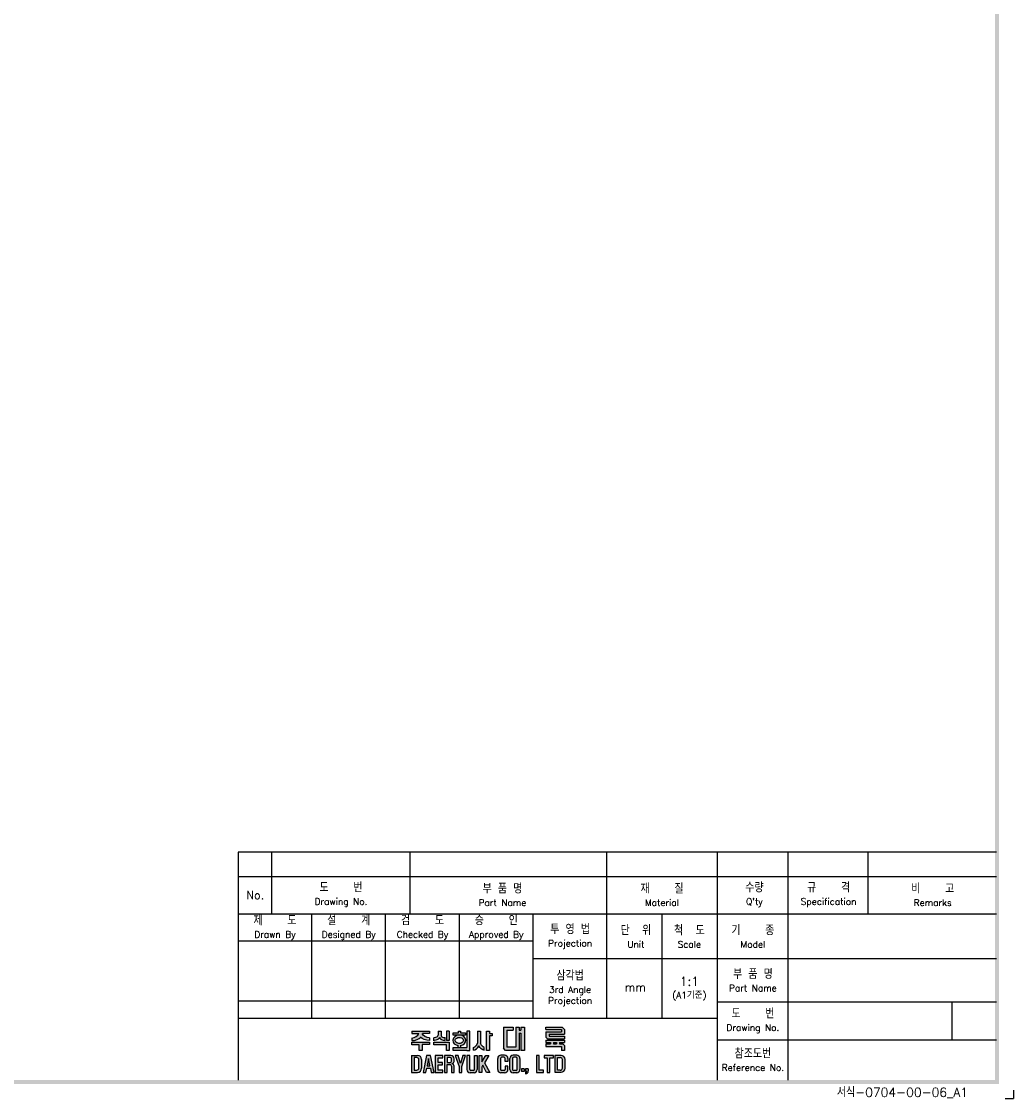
# Model space of a CAD drawing. Extents: x -26 to 1050, y -162 to 594.
# Tile 4 of 5: x 735 to 1050, y -162 to 180. Entities that reach past the tile are written whole.
import ezdxf

# ---------------------------------------------------------------- set-up
doc = ezdxf.new("R2010")
doc.units = 0
doc.header["$MEASUREMENT"] = 0
for name, color, linetype in [('di', 3, 'CONTINUOUS'), ('dimtaxt', 3, 'CONTINUOUS'), ('dwg', 7, 'CONTINUOUS')]:
    doc.layers.add(name, color=color, linetype=linetype)
doc.styles.get("Standard").update_dxf_attribs({"font": 'romans.shx', "height": 2, "bigfont": 'hgs.shx'})

# ---------------------------------------------------------------- blocks, each defined once
blk = doc.blocks.new('도면서식 A1')
at = {"layer": 'di', "insert": (780.92, -2.61), "char_height": 2.2, "width": 38.8706, "attachment_point": 4}
blk.add_mtext('서식-0704-00-06_A1', dxfattribs=at)
blk = doc.blocks.new('대륙')
at = {"layer": 'dimtaxt'}
h = blk.add_hatch(color=256, dxfattribs=at)
edge = h.paths.add_edge_path()
edge.add_line((51.99, 12.18), (47.65, 12.18))
edge.add_line((47.65, 12.18), (47.65, 11.59))
edge.add_line((47.65, 11.59), (49.36, 11.59))
edge.add_ellipse((47.48, 11.55), major_axis=(1.89, 0.39), ratio=0.576936, start_angle=268.0794, end_angle=342.4305, ccw=False)
edge.add_line((47.64, 10.44), (47.64, 9.87))
edge.add_ellipse((47.59, 11.36), major_axis=(2.46, 0), ratio=0.608939, start_angle=-88.7913, end_angle=-24.3158)
edge.add_ellipse((52.06, 11.36), major_axis=(-2.46, 0), ratio=0.608939, start_angle=384.3158, end_angle=448.3061)
edge.add_line((51.99, 9.87), (51.99, 10.51))
edge.add_ellipse((52.11, 11.62), major_axis=(-1.91, 0.31), ratio=0.577613, start_angle=17.5125, end_angle=91.8636, ccw=False)
edge.add_line((50.24, 11.59), (51.99, 11.59))
edge.add_line((51.99, 11.59), (51.99, 12.18))
h.paths.add_polyline_path([(52, 9.48), (47.64, 9.48), (47.64, 8.87), (49.46, 8.87), (49.46, 7.49), (50.19, 7.49), (50.19, 8.88), (52, 8.88)])
edge = h.paths.add_edge_path()
edge.add_arc((55.25, 11.18), 0.45, 180, 220.7047, ccw=False)
edge.add_line((54.8, 11.18), (54.8, 12.18))
edge.add_line((54.8, 12.18), (54.06, 12.18))
edge.add_line((54.06, 12.18), (54.06, 11.18))
edge.add_arc((53.61, 11.18), 0.45, 319.2953, 360, ccw=False)
edge.add_spline(control_points=[(53.95, 10.89), (53.94, 10.88), (53.93, 10.87), (53.83, 10.76), (53.7, 10.68), (53.03, 10.51)], knot_values=[3.761053, 3.761053, 3.761053, 3.761053, 3.807132, 3.807132, 4.298097, 4.298097, 4.298097, 4.298097], degree=3, periodic=0)
edge.add_line((53.03, 10.51), (53.03, 9.85))
edge.add_spline(control_points=[(53.03, 9.85), (53.05, 9.85), (53.06, 9.85), (53.74, 9.96), (53.94, 10.08), (54.15, 10.22), (54.2, 10.3), (54.43, 10.6)], knot_values=[3.495949, 3.495949, 3.495949, 3.495949, 3.524444, 3.524444, 4.06832, 4.06832, 4.379503, 4.379503, 4.379503, 4.379503], degree=3, periodic=0)
edge.add_spline(control_points=[(54.43, 10.6), (54.65, 10.3), (54.71, 10.22), (54.92, 10.08), (55.12, 9.96), (55.75, 9.88), (55.78, 9.87), (55.8, 9.86)], knot_values=[3.495949, 3.495949, 3.495949, 3.495949, 3.807132, 3.807132, 4.351008, 4.351008, 4.402945, 4.402945, 4.402945, 4.402945], degree=3, periodic=0)
edge.add_line((55.8, 9.86), (55.8, 10.59))
edge.add_spline(control_points=[(55.8, 10.59), (55.78, 10.59), (55.76, 10.6), (55.19, 10.66), (55.03, 10.75), (54.92, 10.87), (54.91, 10.88), (54.91, 10.89)], knot_values=[3.761053, 3.761053, 3.761053, 3.761053, 3.81299, 3.81299, 4.356866, 4.356866, 4.402945, 4.402945, 4.402945, 4.402945], degree=3, periodic=0)
h.paths.add_polyline_path([(56.82, 9.48), (53.03, 9.48), (53.03, 8.87), (56.1, 8.87), (56.1, 7.49), (56.82, 7.49)])
h.paths.add_polyline_path([(56.82, 12.19), (56.1, 12.19), (56.1, 9.87), (56.82, 9.87)])
h.paths.add_polyline_path([(60.76, 11.76), (59.58, 11.76), (59.58, 12.19), (59.05, 12.19), (59.05, 11.76), (57.74, 11.76), (57.74, 11.21), (60.76, 11.21)])
edge = h.paths.add_edge_path()
edge.add_ellipse((59.26, 9.92), major_axis=(-1.56, 0), ratio=0.830145, start_angle=101.7462, end_angle=265.4383)
edge.add_line((59.38, 11.21), (59.13, 11.21))
edge.add_ellipse((59.26, 9.92), major_axis=(1.56, 0), ratio=0.830145, start_angle=94.5617, end_angle=259.6787)
edge.add_line((58.98, 8.65), (58.98, 8.2))
edge.add_line((58.98, 8.2), (59.58, 8.2))
edge.add_line((59.58, 8.2), (59.58, 8.65))
edge = h.paths.add_edge_path(flags=16)
edge.add_spline(control_points=[(60.26, 9.92), (60.26, 10.03), (60.22, 10.15), (60.06, 10.37), (59.93, 10.48), (59.59, 10.63), (59.39, 10.66), (58.99, 10.64), (58.8, 10.59), (58.5, 10.41), (58.39, 10.3), (58.27, 10.07), (58.25, 9.96), (58.28, 9.73), (58.34, 9.62), (58.54, 9.4), (58.69, 9.3), (59.06, 9.19), (59.26, 9.17), (59.65, 9.23), (59.83, 9.31), (60.09, 9.5), (60.18, 9.62), (60.25, 9.8), (60.26, 9.86), (60.26, 9.92)], knot_values=[0, 0, 0, 0, 0.543876, 0.543876, 1.087752, 1.087752, 1.631628, 1.631628, 2.175504, 2.175504, 2.71938, 2.71938, 3.263256, 3.263256, 3.807132, 3.807132, 4.351008, 4.351008, 4.894884, 4.894884, 5.43876, 5.43876, 5.982636, 5.982636, 6.283185, 6.283185, 6.283185, 6.283185], degree=3, periodic=0)
for points in [[(61.83, 12.19), (61.11, 12.19), (61.11, 8.2), (57.74, 8.2), (57.74, 7.47), (61.11, 7.47), (61.83, 7.47)], [(70.89, 12.38), (72.38, 12.38), (72.38, 13.12), (70.01, 13.12), (70.01, 8), (70.53, 7.49), (73.84, 7.49), (73.84, 11.66), (74.29, 11.66), (74.29, 7.49), (75.14, 7.49), (75.14, 13.12), (74.29, 13.12), (74.29, 12.42), (73.84, 12.42), (73.84, 13.12), (73.01, 13.12), (73.01, 8.23), (70.89, 8.23)]]:
    blk.add_hatch(color=256, dxfattribs=at).paths.add_polyline_path(points)
h = blk.add_hatch(color=256, dxfattribs=at)
edge = h.paths.add_edge_path()
edge.add_line((64.41, 12.18), (63.7, 12.18))
edge.add_line((63.7, 12.18), (63.7, 9.23))
edge.add_ellipse((62.86, 9.12), major_axis=(0.66, 0.841), ratio=0.672815, start_angle=218.7862, end_angle=304.0863, ccw=False)
edge.add_line((62.7, 8.19), (62.7, 7.51))
edge.add_ellipse((63.11, 8.54), major_axis=(0.964, 0.919), ratio=0.540942, start_angle=220.7961, end_angle=301.7505)
edge.add_ellipse((64.93, 8.53), major_axis=(-0.866, 0.919), ratio=0.569913, start_angle=58.7442, end_angle=145.288)
edge.add_line((65.35, 7.49), (65.35, 8.17))
edge.add_ellipse((65.18, 9.26), major_axis=(-0.67, 1.07), ratio=0.576723, start_angle=74.3826, end_angle=142.9847, ccw=False)
edge.add_line((64.41, 9.18), (64.41, 12.18))
h.paths.add_polyline_path([(66.65, 10.99), (67.26, 10.99), (67.26, 11.63), (66.64, 11.63), (66.64, 12.18), (65.92, 12.18), (65.92, 7.49), (66.65, 7.49)])
h = blk.add_hatch(color=256, dxfattribs=at)
h.paths.add_polyline_path([(84.17, 12.56), (84.17, 11.99), (80.38, 11.99), (80.38, 10.74), (80.81, 10.32), (84.92, 10.32), (84.92, 10.92), (81.19, 10.92), (81.19, 11.44), (84.92, 11.44), (84.92, 12.6), (84.39, 13.12), (80.36, 13.12), (80.36, 12.56)])
h.paths.add_polyline_path([(83.7, 9.41), (84.92, 9.41), (84.92, 9.97), (80.36, 9.97), (80.36, 9.41), (81.48, 9.41), (81.48, 9.04), (80.35, 9.04), (80.35, 8.42), (84.18, 8.42), (84.18, 7.49), (84.92, 7.49), (84.92, 8.64), (84.52, 9.04), (83.7, 9.04)])
h.paths.add_polyline_path([(83, 9.41), (82.23, 9.41), (82.23, 9.04), (83, 9.04)], flags=17)
h = blk.add_hatch(color=256, dxfattribs=at)
h.paths.add_polyline_path([(47.58, 6.25), (47.58, 2.12), (49.06, 2.12, 0.414214), (50.06, 3.12), (50.06, 5.25, 0.414214), (49.06, 6.25)])
h.paths.add_polyline_path([(48.9, 5.73, -0.414214), (49.4, 5.23), (49.4, 3.16, -0.414214), (48.9, 2.66), (48.23, 2.66), (48.23, 5.73)], flags=16)
h.paths.add_polyline_path([(50.42, 2.11), (51.1, 2.11), (51.31, 3.17), (52.21, 3.17), (52.42, 2.11), (53.1, 2.11), (52.25, 6.23), (51.27, 6.23)])
h.paths.add_polyline_path([(51.77, 5.49), (52.09, 3.74), (51.43, 3.74)], flags=16)
h.paths.add_polyline_path([(53.4, 2.11), (55.25, 2.11), (55.25, 2.66), (54.07, 2.66), (54.07, 3.99), (55.15, 3.99), (55.15, 4.52), (54.06, 4.52), (54.06, 5.7), (55.21, 5.7), (55.21, 6.25), (53.4, 6.25)])
h.paths.add_polyline_path([(55.67, 2.12), (56.33, 2.12), (56.33, 4.05), (56.93, 4.05, -0.414214), (57.33, 3.65), (57.33, 2.12), (58.02, 2.12), (58.02, 3.65, 0.276846), (57.45, 4.24, 0.25864), (58.02, 4.77), (58.02, 5.43, 0.414214), (57.22, 6.23), (55.67, 6.23)])
h.paths.add_polyline_path([(56.33, 5.71), (57.04, 5.71, -0.414214), (57.34, 5.41), (57.34, 4.86, -0.414214), (57.04, 4.56), (56.33, 4.56)], flags=16)
h.paths.add_polyline_path([(59.2, 3.57), (59.2, 2.11), (59.85, 2.11), (59.85, 3.58), (60.8, 6.24), (60.13, 6.24), (59.53, 4.27), (58.97, 6.24), (58.28, 6.24)])
h.paths.add_polyline_path([(61.13, 2.78, 0.414214), (61.88, 2.03), (62.85, 2.03, 0.414214), (63.6, 2.78), (63.6, 6.24), (62.93, 6.24), (62.93, 2.84, -0.414214), (62.68, 2.59), (62.07, 2.59, -0.414214), (61.82, 2.84), (61.82, 6.24), (61.13, 6.24)])
h.paths.add_polyline_path([(64.11, 2.12), (64.77, 2.12), (64.77, 3.42), (64.98, 3.87), (65.9, 2.12), (66.68, 2.12), (65.38, 4.46), (66.48, 6.23), (65.69, 6.23), (64.76, 4.66), (64.76, 6.23), (64.11, 6.23)])
h.paths.add_polyline_path([(68.62, 2.84, 0.414214), (69.42, 2.04), (70.32, 2.04, 0.414214), (71.12, 2.84), (71.12, 3.62), (70.47, 3.62), (70.47, 2.85, -0.414214), (70.17, 2.55), (69.58, 2.55, -0.414214), (69.28, 2.85), (69.28, 5.49, -0.414214), (69.58, 5.79), (70.16, 5.79, -0.414214), (70.46, 5.49), (70.46, 4.76), (71.12, 4.76), (71.12, 5.52, 0.414214), (70.32, 6.32), (69.42, 6.32, 0.414214), (68.62, 5.52)])
h.paths.add_polyline_path([(71.57, 2.84, 0.414214), (72.37, 2.04), (73.25, 2.04, 0.414214), (74.05, 2.84), (74.05, 5.52, 0.414214), (73.25, 6.32), (72.37, 6.32, 0.414214), (71.57, 5.52)])
h.paths.add_polyline_path([(72.23, 5.5, -0.414214), (72.53, 5.8), (73.09, 5.8, -0.414214), (73.39, 5.5), (73.39, 2.85, -0.414214), (73.09, 2.55), (72.53, 2.55, -0.414214), (72.23, 2.85)], flags=16)
h.paths.add_polyline_path([(74.42, 2.34), (75.05, 2.34), (75.05, 2.98), (74.42, 2.98)])
h.paths.add_polyline_path([(75.76, 2.34, -0.316213), (75.39, 2.07), (75.39, 1.77, 0.409412), (76.08, 2.47), (76.08, 2.98), (75.39, 2.98), (75.39, 2.34)])
h.paths.add_polyline_path([(78.08, 2.12), (79.79, 2.12), (79.79, 2.67), (78.75, 2.67), (78.75, 6.24), (78.08, 6.24)])
h.paths.add_polyline_path([(80.68, 2.12), (81.35, 2.12), (81.35, 5.7), (82.27, 5.7), (82.27, 6.24), (79.92, 6.24), (79.92, 5.7), (80.68, 5.7)])
h.paths.add_polyline_path([(82.59, 2.13), (84.07, 2.13, 0.414214), (85.07, 3.13), (85.07, 5.24, 0.414214), (84.07, 6.24), (82.59, 6.24)])
h.paths.add_polyline_path([(83.24, 5.73), (83.9, 5.73, -0.414214), (84.4, 5.23), (84.4, 3.15, -0.414214), (83.9, 2.65), (83.24, 2.65)], flags=16)
for p, q in [((47.65, 12.18), (51.99, 12.18)), ((47.65, 12.18), (47.65, 11.59)), ((47.65, 11.59), (49.36, 11.59)), ((51.99, 11.59), (50.24, 11.59)), ((51.99, 12.18), (51.99, 11.59)), ((51.99, 10.51), (51.99, 9.87)), ((53.03, 9.85), (53.03, 10.51)), ((54.06, 12.18), (54.8, 12.18)), ((54.06, 12.18), (54.06, 11.18)), ((54.8, 12.18), (54.8, 11.18)), ((55.8, 9.86), (55.8, 10.59)), ((56.82, 12.19), (56.1, 12.19)), ((56.1, 12.19), (56.1, 9.87)), ((56.82, 12.19), (56.82, 9.87)), ((57.74, 11.76), (59.05, 11.76)), ((57.74, 11.21), (57.74, 11.76)), ((60.76, 11.21), (57.74, 11.21)), ((59.05, 11.76), (59.05, 12.19)), ((59.05, 12.19), (59.58, 12.19)), ((59.58, 12.19), (59.58, 11.76)), ((59.58, 11.76), (60.76, 11.76)), ((60.76, 11.76), (60.76, 11.21)), ((61.11, 12.19), (61.11, 8.2)), ((61.83, 12.19), (61.11, 12.19)), ((61.83, 7.47), (61.83, 12.19)), ((63.7, 12.18), (64.41, 12.18)), ((63.7, 12.18), (63.7, 9.23)), ((64.41, 12.18), (64.41, 9.18)), ((65.92, 7.49), (65.92, 12.18)), ((65.92, 12.18), (66.64, 12.18)), ((66.64, 12.18), (66.64, 11.63)), ((66.64, 11.63), (67.26, 11.63)), ((66.65, 10.99), (66.65, 7.49)), ((67.26, 10.99), (66.65, 10.99)), ((67.26, 11.63), (67.26, 10.99)), ((70.01, 13.12), (70.01, 8)), ((70.01, 13.12), (72.38, 13.12)), ((70.89, 12.38), (70.89, 8.23)), ((70.89, 12.38), (72.38, 12.38)), ((72.38, 13.12), (72.38, 12.38)), ((73.01, 13.12), (73.01, 8.23)), ((73.01, 13.12), (73.84, 13.12)), ((73.84, 13.12), (73.84, 12.42)), ((73.84, 12.42), (74.29, 12.42)), ((73.84, 11.66), (73.84, 7.49)), ((73.84, 11.66), (74.29, 11.66)), ((74.29, 13.12), (75.14, 13.12)), ((74.29, 13.12), (74.29, 12.42)), ((74.29, 11.66), (74.29, 7.49)), ((75.14, 13.12), (75.14, 7.49)), ((80.36, 13.12), (84.39, 13.12)), ((80.36, 12.56), (80.36, 13.12)), ((80.36, 12.56), (84.17, 12.56)), ((80.38, 11.99), (84.17, 11.99)), ((80.38, 11.99), (80.38, 10.74)), ((80.81, 10.32), (80.38, 10.74)), ((81.19, 11.44), (84.92, 11.44)), ((81.19, 11.44), (81.19, 10.92)), ((81.19, 10.92), (84.92, 10.92)), ((84.17, 12.56), (84.17, 11.99)), ((84.92, 12.6), (84.39, 13.12)), ((84.92, 12.6), (84.92, 11.44)), ((84.92, 10.92), (84.92, 10.32)), ((47.64, 10.44), (47.64, 9.87)), ((47.64, 9.48), (52, 9.48)), ((47.64, 8.87), (47.64, 9.48)), ((49.46, 8.87), (47.64, 8.87)), ((49.46, 7.49), (49.46, 8.87)), ((50.19, 8.88), (50.19, 7.49)), ((52, 8.88), (50.19, 8.88)), ((52, 9.48), (52, 8.88)), ((53.03, 9.48), (56.82, 9.48)), ((53.03, 8.87), (53.03, 9.48)), ((56.1, 8.87), (53.03, 8.87)), ((56.82, 9.87), (56.1, 9.87)), ((56.1, 7.49), (56.1, 8.87)), ((56.82, 9.48), (56.82, 7.49)), ((57.74, 8.2), (61.11, 8.2)), ((57.74, 7.47), (57.74, 8.2)), ((58.98, 8.2), (58.98, 8.65)), ((59.58, 8.65), (59.58, 8.2)), ((62.7, 7.51), (62.7, 8.19)), ((65.35, 7.49), (65.35, 8.17)), ((70.53, 7.49), (70.01, 8)), ((73.01, 8.23), (70.89, 8.23)), ((80.35, 9.04), (81.48, 9.04)), ((80.35, 9.04), (80.35, 8.42)), ((80.35, 8.42), (84.18, 8.42)), ((80.36, 9.97), (84.92, 9.97)), ((80.36, 9.97), (80.36, 9.41)), ((80.36, 9.41), (81.48, 9.41)), ((80.81, 10.32), (84.92, 10.32)), ((81.48, 9.41), (81.48, 9.04)), ((82.23, 9.41), (83, 9.41)), ((82.23, 9.41), (82.23, 9.04)), ((82.23, 9.04), (83, 9.04)), ((83, 9.41), (83, 9.04)), ((83.7, 9.41), (84.92, 9.41)), ((83.7, 9.41), (83.7, 9.04)), ((83.7, 9.04), (84.52, 9.04)), ((84.18, 8.42), (84.18, 7.49)), ((84.92, 8.64), (84.52, 9.04)), ((84.92, 9.97), (84.92, 9.41)), ((84.92, 8.64), (84.92, 7.49)), ((47.58, 6.25), (47.58, 2.12)), ((47.58, 6.25), (49.06, 6.25)), ((48.23, 5.73), (48.23, 2.66)), ((48.9, 5.73), (48.23, 5.73)), ((50.19, 7.49), (49.46, 7.49)), ((51.27, 6.23), (50.42, 2.11)), ((52.25, 6.23), (51.27, 6.23)), ((51.77, 5.49), (51.43, 3.74)), ((52.09, 3.74), (51.77, 5.49)), ((53.1, 2.11), (52.25, 6.23)), ((55.21, 6.25), (53.4, 6.25)), ((53.4, 6.25), (53.4, 2.11)), ((54.06, 5.7), (55.21, 5.7)), ((54.06, 4.52), (54.06, 5.7)), ((55.21, 5.7), (55.21, 6.25)), ((55.67, 6.23), (55.67, 2.12)), ((57.22, 6.23), (55.67, 6.23)), ((56.82, 7.49), (56.1, 7.49)), ((56.33, 5.71), (56.33, 4.56)), ((57.04, 5.71), (56.33, 5.71)), ((57.34, 4.86), (57.34, 5.41)), ((61.11, 7.47), (57.74, 7.47)), ((58.02, 4.77), (58.02, 5.43)), ((58.97, 6.24), (58.28, 6.24)), ((58.28, 6.24), (59.2, 3.57)), ((59.53, 4.27), (58.97, 6.24)), ((60.13, 6.24), (59.53, 4.27)), ((59.85, 3.58), (60.8, 6.24)), ((60.8, 6.24), (60.13, 6.24)), ((61.11, 7.47), (61.83, 7.47)), ((61.13, 6.24), (61.13, 2.78)), ((61.82, 6.24), (61.13, 6.24)), ((61.82, 2.84), (61.82, 6.24)), ((62.93, 2.84), (62.93, 6.24)), ((62.93, 6.24), (63.6, 6.24)), ((63.6, 6.24), (63.6, 2.78)), ((64.11, 2.12), (64.11, 6.23)), ((64.11, 6.23), (64.76, 6.23)), ((64.76, 4.66), (65.69, 6.23)), ((64.76, 6.23), (64.76, 4.66)), ((66.48, 6.23), (65.38, 4.46)), ((65.69, 6.23), (66.48, 6.23)), ((66.65, 7.49), (65.92, 7.49)), ((68.62, 2.84), (68.62, 5.52)), ((69.28, 5.49), (69.28, 2.85)), ((70.32, 6.32), (69.42, 6.32)), ((70.16, 5.79), (69.58, 5.79)), ((70.46, 4.76), (70.46, 5.49)), ((73.84, 7.49), (70.53, 7.49)), ((71.12, 5.52), (71.12, 4.76)), ((71.57, 2.84), (71.57, 5.52)), ((72.23, 5.5), (72.23, 2.85)), ((73.25, 6.32), (72.37, 6.32)), ((73.09, 5.8), (72.53, 5.8)), ((73.39, 2.85), (73.39, 5.5)), ((74.05, 5.52), (74.05, 2.84)), ((75.14, 7.49), (74.29, 7.49)), ((78.08, 6.24), (78.08, 2.12)), ((78.75, 6.24), (78.08, 6.24)), ((78.75, 2.67), (78.75, 6.24)), ((82.27, 6.24), (79.92, 6.24)), ((79.92, 6.24), (79.92, 5.7)), ((79.92, 5.7), (80.68, 5.7)), ((80.68, 5.7), (80.68, 2.12)), ((81.35, 2.12), (81.35, 5.7)), ((81.35, 5.7), (82.27, 5.7)), ((82.27, 5.7), (82.27, 6.24)), ((82.59, 6.24), (82.59, 2.13)), ((84.07, 6.24), (82.59, 6.24)), ((83.24, 2.65), (83.24, 5.73)), ((83.24, 5.73), (83.9, 5.73)), ((84.92, 7.49), (84.18, 7.49)), ((48.23, 2.66), (48.9, 2.66)), ((49.4, 3.16), (49.4, 5.23)), ((50.06, 5.25), (50.06, 3.12)), ((51.1, 2.11), (51.31, 3.17)), ((51.31, 3.17), (52.21, 3.17)), ((51.43, 3.74), (52.09, 3.74)), ((52.21, 3.17), (52.42, 2.11)), ((55.15, 4.52), (54.06, 4.52)), ((54.07, 3.99), (55.15, 3.99)), ((54.07, 2.66), (54.07, 3.99)), ((55.25, 2.66), (54.07, 2.66)), ((55.15, 3.99), (55.15, 4.52)), ((55.25, 2.11), (55.25, 2.66)), ((56.33, 4.56), (57.04, 4.56)), ((56.33, 2.12), (56.33, 4.05)), ((56.33, 4.05), (56.93, 4.05)), ((57.33, 3.65), (57.33, 2.12)), ((58.02, 2.12), (58.02, 3.65)), ((59.2, 3.57), (59.2, 2.11)), ((59.85, 2.11), (59.85, 3.58)), ((64.98, 3.87), (64.77, 3.42)), ((64.77, 3.42), (64.77, 2.12)), ((65.9, 2.12), (64.98, 3.87)), ((65.38, 4.46), (66.68, 2.12)), ((71.12, 4.76), (70.46, 4.76)), ((70.47, 3.62), (70.47, 2.85)), ((71.12, 3.62), (70.47, 3.62)), ((71.12, 2.84), (71.12, 3.62)), ((74.42, 2.98), (74.42, 2.34)), ((75.05, 2.98), (74.42, 2.98)), ((75.05, 2.98), (75.05, 2.34)), ((75.39, 2.98), (75.39, 2.34)), ((76.08, 2.98), (75.39, 2.98)), ((76.08, 2.98), (76.08, 2.47)), ((79.79, 2.67), (78.75, 2.67)), ((79.79, 2.12), (79.79, 2.67)), ((83.9, 2.65), (83.24, 2.65)), ((84.4, 3.15), (84.4, 5.23)), ((85.07, 3.13), (85.07, 5.24)), ((47.58, 2.12), (49.06, 2.12)), ((50.42, 2.11), (51.1, 2.11)), ((52.42, 2.11), (53.1, 2.11)), ((53.4, 2.11), (55.25, 2.11)), ((55.67, 2.12), (56.33, 2.12)), ((57.33, 2.12), (58.02, 2.12)), ((59.2, 2.11), (59.85, 2.11)), ((62.85, 2.03), (61.88, 2.03)), ((62.68, 2.59), (62.07, 2.59)), ((64.77, 2.12), (64.11, 2.12)), ((66.68, 2.12), (65.9, 2.12)), ((70.32, 2.04), (69.42, 2.04)), ((70.17, 2.55), (69.58, 2.55)), ((73.25, 2.04), (72.37, 2.04)), ((73.09, 2.55), (72.53, 2.55)), ((75.05, 2.34), (74.42, 2.34)), ((75.76, 2.34), (75.39, 2.34)), ((75.39, 2.07), (75.39, 1.77)), ((78.08, 2.12), (79.79, 2.12)), ((80.68, 2.12), (81.35, 2.12)), ((82.59, 2.13), (84.07, 2.13))]:
    blk.add_line(p, q, dxfattribs=at)
for centre, radius, start, end in [((53.61, 11.18), 0.45, 319.2953, 360), ((55.25, 11.18), 0.45, 180, 220.7047), ((48.9, 5.23), 0.5, 0, 90), ((49.06, 5.25), 1, 0, 90), ((57.22, 4.85), 0.8, 270, 270), ((57.04, 5.41), 0.3, 0, 90), ((57.22, 5.43), 0.8, 0, 90), ((69.42, 5.52), 0.8, 90, 180), ((69.58, 5.49), 0.3, 90, 180), ((70.16, 5.49), 0.3, 0, 90), ((70.32, 5.52), 0.8, 0, 90), ((72.37, 5.52), 0.8, 90, 180), ((72.53, 5.5), 0.3, 90, 180), ((73.09, 5.5), 0.3, 0, 90), ((73.25, 5.52), 0.8, 0, 90), ((83.9, 5.23), 0.5, 0, 90), ((84.07, 5.24), 1, 0, 90), ((48.9, 3.16), 0.5, 270, 0), ((49.06, 3.12), 1, 270, 0), ((56.93, 3.65), 0.4, 0, 90), ((57.04, 4.86), 0.3, 270, 0), ((57.26, 5.02), 0.8, 283.6828, 341.6876), ((57.24, 3.47), 0.8, 12.921, 74.819), ((61.88, 2.78), 0.75, 180, 270), ((62.07, 2.84), 0.25, 180, 270), ((62.68, 2.84), 0.25, 270, 0), ((62.85, 2.78), 0.75, 270, 0), ((69.42, 2.84), 0.8, 180, 270), ((69.58, 2.85), 0.3, 180, 270), ((70.17, 2.85), 0.3, 270, 0), ((70.32, 2.84), 0.8, 270, 0), ((72.37, 2.84), 0.8, 180, 270), ((72.53, 2.85), 0.3, 180, 270), ((73.09, 2.85), 0.3, 270, 0), ((73.25, 2.84), 0.8, 270, 0), ((83.9, 3.15), 0.5, 270, 0), ((84.07, 3.13), 1, 270, 0), ((75.38, 2.47), 0.7, 270.9408, 0), ((75.38, 2.47), 0.4, 271.6466, 341.8371)]:
    blk.add_arc(centre, radius, start, end, dxfattribs=at)
for centre, major_axis, ratio, start_param, end_param in [((47.48, 11.55), (1.89, 0.39), 0.576936, 4.678869, 5.97654), ((47.59, 11.36), (-2.46, 0), 0.608939, 1.591893, 2.717202), ((59.26, 9.92), (1.56, 0), 0.830145, 1.650413, 4.532248), ((59.26, 9.92), (-1.56, 0), 0.830145, 1.775806, 4.632772), ((62.86, 9.12), (0.66, 0.841), 0.672815, 3.81854, 5.307307), ((63.11, 8.54), (0.964, 0.919), 0.540942, 3.853619, 5.26654)]:
    blk.add_ellipse(centre, major_axis=major_axis, ratio=ratio, start_param=start_param, end_param=end_param, dxfattribs=at)
at = {"layer": 'dimtaxt', "extrusion": (0, 0, -1)}
for centre, major_axis, ratio, start_param, end_param in [((52.06, 11.36), (-2.46, 0), 0.608939, -1.541231, -0.42439), ((52.11, 11.62), (-1.91, 0.31), 0.577613, 4.679864, 5.977535), ((64.93, 8.53), (-0.866, 0.919), 0.569913, 3.747431, 5.257905), ((65.18, 9.26), (-0.67, 1.07), 0.576723, 3.787632, 4.984965)]:
    blk.add_ellipse(centre, major_axis=major_axis, ratio=ratio, start_param=start_param, end_param=end_param, dxfattribs=at)
at = {"layer": 'dimtaxt'}
for points, knots in [([(53.95, 10.89), (53.94, 10.88), (53.93, 10.87), (53.83, 10.76), (53.7, 10.68), (53.03, 10.51)], [3.7610527, 3.7610527, 3.7610527, 3.7610527, 3.8071317, 3.8071317, 4.2980967, 4.2980967, 4.2980967, 4.2980967]), ([(54.43, 10.6), (54.2, 10.3), (54.15, 10.22), (53.94, 10.08), (53.74, 9.96), (53.06, 9.85), (53.05, 9.85), (53.03, 9.85)], [3.4959493, 3.4959493, 3.4959493, 3.4959493, 3.8071317, 3.8071317, 4.3510077, 4.3510077, 4.3795026, 4.3795026, 4.3795026, 4.3795026]), ([(54.43, 10.6), (54.65, 10.3), (54.71, 10.22), (54.92, 10.08), (55.12, 9.96), (55.75, 9.88), (55.78, 9.87), (55.8, 9.86)], [3.4959493, 3.4959493, 3.4959493, 3.4959493, 3.8071317, 3.8071317, 4.3510077, 4.3510077, 4.4029453, 4.4029453, 4.4029453, 4.4029453]), ([(54.91, 10.89), (54.91, 10.88), (54.92, 10.87), (55.03, 10.75), (55.19, 10.66), (55.76, 10.6), (55.78, 10.59), (55.8, 10.59)], [3.7610527, 3.7610527, 3.7610527, 3.7610527, 3.8071317, 3.8071317, 4.3510077, 4.3510077, 4.4029453, 4.4029453, 4.4029453, 4.4029453]), ([(60.26, 9.92), (60.26, 10.03), (60.22, 10.15), (60.06, 10.37), (59.93, 10.48), (59.59, 10.63), (59.39, 10.66), (58.99, 10.64), (58.8, 10.59), (58.5, 10.41), (58.39, 10.3), (58.27, 10.07), (58.25, 9.96), (58.28, 9.73), (58.34, 9.62), (58.54, 9.4), (58.69, 9.3), (59.06, 9.19), (59.26, 9.17), (59.65, 9.23), (59.83, 9.31), (60.09, 9.5), (60.18, 9.62), (60.25, 9.8), (60.26, 9.86), (60.26, 9.92)], [0, 0, 0, 0, 0.543876, 0.543876, 1.087752, 1.087752, 1.631628, 1.631628, 2.175504, 2.175504, 2.71938, 2.71938, 3.263256, 3.263256, 3.807132, 3.807132, 4.351008, 4.351008, 4.894884, 4.894884, 5.43876, 5.43876, 5.982636, 5.982636, 6.283185, 6.283185, 6.283185, 6.283185])]:
    blk.add_open_spline(points, degree=3, knots=knots, dxfattribs=at)

msp = doc.modelspace()

# ---------------------------------------------------------------- linework, layer by layer
at = {"layer": 'di'}
for p in [(1049.933, -159.146), (1047.333, -161.746)]:
    msp.add_line(p, (1049.933, -161.746), dxfattribs=at)
at = {"layer": 'dimtaxt'}
for p, q in [((1044.52, -83.611), (804.02, -83.611)), ((804.02, -83.611), (804.02, -155.896)), ((814.709, -103.137), (814.709, -83.637)), ((858.62, -103.111), (858.62, -83.611)), ((921.02, -103.111), (921.02, -83.611)), ((956.12, -103.111), (956.12, -83.611)), ((978.468, -103.111), (978.468, -83.611)), ((1003.871, -103.111), (1003.871, -83.611)), ((1044.52, -91.411), (804.02, -91.411)), ((827.42, -136.421), (827.42, -103.327)), ((850.82, -136.421), (850.82, -103.327)), ((874.22, -136.421), (874.22, -103.327)), ((897.62, -136.421), (897.62, -103.327)), ((921.02, -136.421), (921.02, -103.327)), ((938.57, -136.421), (938.57, -103.327)), ((956.12, -155.944), (956.12, -103.327)), ((978.468, -155.944), (978.468, -103.327)), ((897.62, -111.81), (804.073, -111.81)), ((1044.52, -117.449), (897.62, -117.449)), ((897.62, -130.928), (804.102, -130.928)), ((1044.52, -131.24), (956.12, -131.24)), ((1030.468, -143.25), (1030.468, -131.24)), ((956.12, -136.421), (804.02, -136.421)), ((1044.52, -143.25), (956.12, -143.25))]:
    msp.add_line(p, q, dxfattribs=at)
at = {"layer": 'dwg'}
msp.add_line((1044.52, -103.327), (804.02, -103.327), dxfattribs=at)
for points in [[(1045.383, 589.004), (1044.083, 587.704), (1045.383, -157.196), (1044.083, -155.896)], [(804.233, -103.132), (804.233, -103.522), (1044.195, -103.132), (1044.195, -103.522)], [(1045.383, -157.196), (1044.083, -155.896), (-15.417, -157.196), (-14.117, -155.896)]]:
    msp.add_trace(points, dxfattribs=at)

# ---------------------------------------------------------------- block references
at = {"layer": 'di', "xscale": 1.3, "yscale": 1.3, "zscale": 1.3}
msp.add_blockref('대륙', (797.15, -156.22), dxfattribs=at)
at = {"layer": 'dwg', "xscale": 1.3, "yscale": 1.3, "zscale": 1.3}
msp.add_blockref('도면서식 A1', (-21.267, -156.546), dxfattribs=at)

# ---------------------------------------------------------------- texts
at = {"layer": 'di', "attachment_point": 5}
for s, insert, char_height, width in [('No.', (809.471, -97.218), 2.6, 10.47554), ('{\\H1.1x;도    번\\P\\H0.72727x;Drawing No.}', (836.664, -97.218), 2.6, 43.9108), ('{\\H1.1x;부 품 명\\P\\H0.72727x;Part Name}', (887.87, -97.261), 2.6, 58.5), ('{\\H1.1x;재    질\\P\\H0.72727x;Material}', (938.467, -97.261), 2.6, 35.80329), ("{\\H1.1x;수량\\P\\H0.72727x;Q'ty}", (967.782, -97.261), 2.6, 12.29671), ('{\\H1.1x;규    격\\P\\H0.72727x;Specification}', (991.318, -97.261), 2.6, 35.1), ('{\\H1.1x;비    고\\P\\H0.72727x;Remarks}', (1024.339, -97.261), 2.6, 50.7), ('{\\H1.1x;제    도\\P\\H0.72727x;Drawn By}', (815.72, -107.666), 2.6, 23.4), ('{\\H1.1x;설    계}\\P{\\H0.8x;Designed By}', (839.12, -107.666), 2.6, 23.4), ('{\\H1.1x;검    도\\P\\H0.72727x;Checked By}', (862.52, -107.666), 2.6, 23.4), ('승    인\\P{\\H0.72727x;Approved By}', (885.92, -107.666), 2.86, 23.4), ('투 영 법\\P{\\H0.72727x;Projection}', (909.32, -110.486), 2.86, 23.4), ('{\\H1.1x;단  위}\\P{\\H0.8x;Unit}', (930.195, -110.486), 2.6, 20.8), ('{\\H1.1x;척  도\\P\\H0.72727x;Scale}', (947.148, -110.486), 2.6, 20.8), ('기    종\\P{\\H0.72727x;Model}', (967.294, -110.486), 2.86, 22.34861), ('{\\H1.1x;삼각법\\H0.45455x;\\P\\H1.6x;3rd Angle\\PProjection}', (909.32, -126.935), 2.6, 23.4), ('부 품 명\\P{\\H0.72727x;Part Name}', (967.294, -124.344), 2.86, 22.34861), ('도    번\\P{\\H0.72727x;Drawing No.}', (967.294, -137.245), 2.86, 22.34861), ('참조도번\\P{\\H0.72727x;Reference No.}', (967.294, -149.573), 2.86, 22.34861)]:
    msp.add_mtext(s, dxfattribs=dict(at, insert=insert, char_height=char_height, width=width))
at = {"layer": 'dimtaxt'}
msp.add_text('mm', height=2.6, dxfattribs=at).set_placement((926.658, -127.767))
at = {"layer": 'dimtaxt', "insert": (947.148, -126.935), "char_height": 2.86, "width": 20.8, "attachment_point": 5}
msp.add_mtext('1:1\\P{\\H0.72727x;(A1기준)}', dxfattribs=at)

doc.saveas('drawing.dxf')
